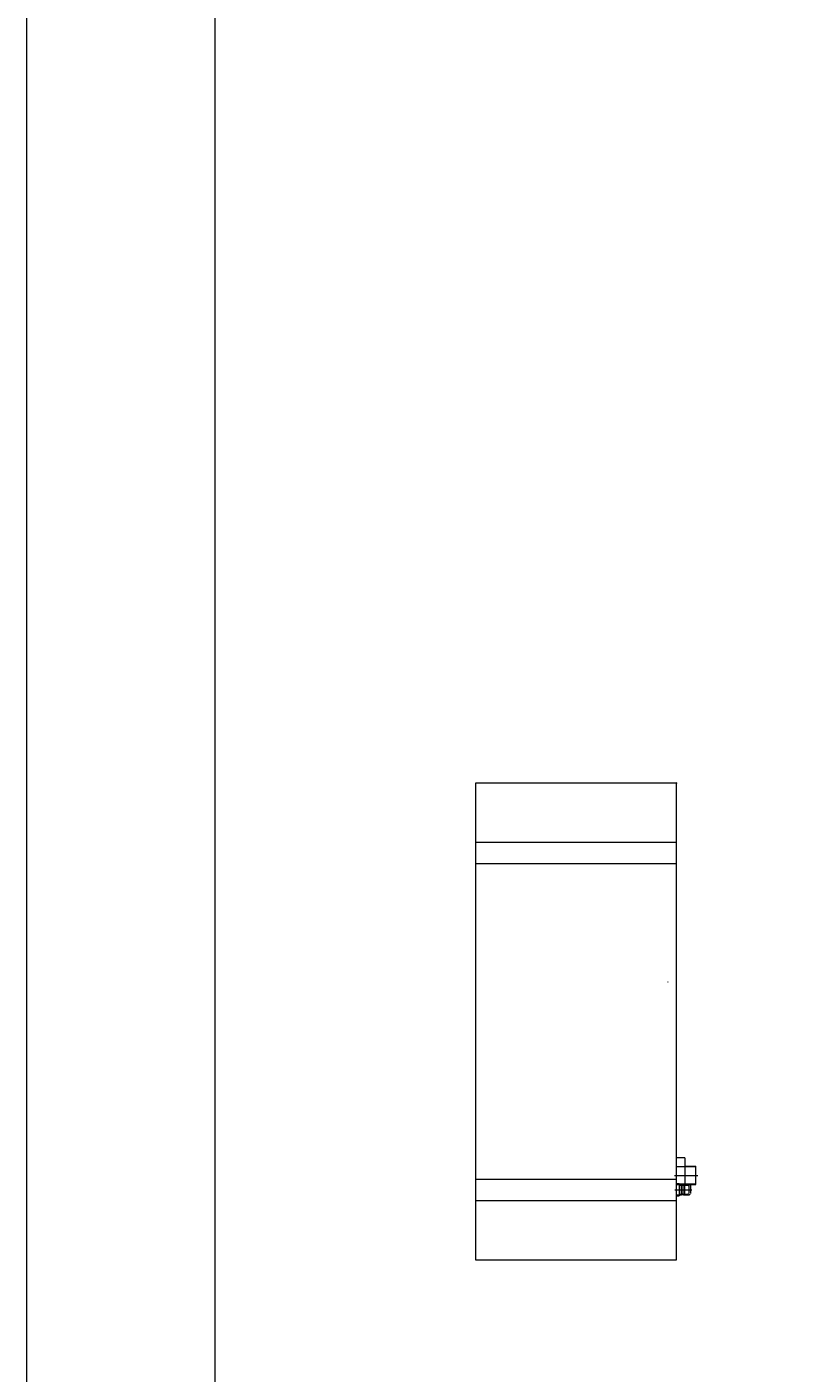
# Model space of a CAD drawing. Extents: x 5465377 to 5465550, y 5925276 to 5925338.
# Tile 5 of 182: x 5465376.71 to 5465378.51, y 5925284.58 to 5925287.69. Entities that reach past the tile are written whole.
import ezdxf

# ---------------------------------------------------------------- set-up
doc = ezdxf.new("R2010")
doc.units = 0
doc.header["$MEASUREMENT"] = 0
doc.linetypes.add('DASHDOT', pattern=[25.4, 12.7, -6.35, 0, -6.35])
doc.linetypes.add('HIDDEN', pattern=[9525, 6350, -3175])
for name, color, linetype, lineweight in [('0_Nr_Pióra__141', 7, 'Continuous', 0), ('CP_AXIS_Nr_Pióra__141', 7, 'Continuous', 0), ('CP_HIDDE_Nr_Pióra__141', 7, 'Continuous', 0), ('IS_CO URZĄDZENIA_Nr_Pióra__141', 7, 'Continuous', 0), ('IS_CO URZĄDZENIA_Nr_Pióra__7', 7, 'Continuous', 35)]:
    doc.layers.add(name, color=color, linetype=linetype, lineweight=lineweight)
doc.styles.add('GENERATED_STYLE_7', font='Simplex.shx', dxfattribs={"bigfont": 'BIGFONT.SHX'})

msp = doc.modelspace()

# ---------------------------------------------------------------- linework, layer by layer
at = {"layer": '0_Nr_Pióra__141', "linetype": 'Continuous', "flags": 128}
for points in [[(5465376.7086, 5925290.6667), (5465397.1868, 5925290.6667), (5465397.1868, 5925276.2656), (5465376.7086, 5925276.2656)], [(5465377.1439, 5925290.5135), (5465397.0633, 5925290.5135), (5465397.0633, 5925276.3924), (5465377.1439, 5925276.3924)]]:
    msp.add_lwpolyline(points, close=True, dxfattribs=at)
at = {"layer": 'CP_AXIS_Nr_Pióra__141', "linetype": 'DASHDOT'}
for p, q in [((5465378.2054, 5925285.0383), (5465378.2588, 5925285.0383)), ((5465378.2059, 5925285.0053), (5465378.2453, 5925285.0053))]:
    msp.add_line(p, q, dxfattribs=at)
at = {"layer": 'CP_HIDDE_Nr_Pióra__141', "linetype": 'HIDDEN'}
for p, q in [((5465377.7461, 5925285.8083), (5465378.2091, 5925285.8083)), ((5465378.2091, 5925285.7583), (5465377.7461, 5925285.7583)), ((5465378.2541, 5925285.0583), (5465378.2091, 5925285.0583)), ((5465377.7461, 5925285.0293), (5465378.2091, 5925285.0293)), ((5465378.2541, 5925285.0183), (5465378.2091, 5925285.0183)), ((5465378.2091, 5925284.9793), (5465377.7461, 5925284.9793))]:
    msp.add_line(p, q, dxfattribs=at)
at = {"layer": 'IS_CO URZĄDZENIA_Nr_Pióra__141', "linetype": 'Continuous'}
for p, q in [((5465377.7461, 5925285.9453), (5465378.2091, 5925285.9453)), ((5465377.7461, 5925284.8423), (5465377.7461, 5925285.9453)), ((5465378.2091, 5925285.9453), (5465378.2091, 5925284.8423)), ((5465378.2291, 5925285.0787), (5465378.2091, 5925285.0787)), ((5465378.2291, 5925285.0585), (5465378.2091, 5925285.0585)), ((5465378.2291, 5925285.0787), (5465378.2291, 5925285.0173)), ((5465378.2291, 5925285.0595), (5465378.2541, 5925285.0595)), ((5465378.2541, 5925285.0171), (5465378.2541, 5925285.0595)), ((5465378.2541, 5925285.0383), (5465378.2541, 5925285.0383)), ((5465378.2091, 5925285.0193), (5465378.2161, 5925285.0193)), ((5465378.2091, 5925285.0173), (5465378.2211, 5925285.0173)), ((5465378.2161, 5925285.0193), (5465378.2161, 5925284.9913)), ((5465378.2291, 5925285.0181), (5465378.2161, 5925285.0181)), ((5465378.2161, 5925285.0158), (5465378.2201, 5925285.0158)), ((5465378.2161, 5925285.0053), (5465378.2201, 5925285.0053)), ((5465378.2201, 5925285.0158), (5465378.2201, 5925284.9948)), ((5465378.2241, 5925285.0153), (5465378.2201, 5925285.0153)), ((5465378.2241, 5925284.9953), (5465378.2201, 5925284.9953)), ((5465378.2211, 5925285.0173), (5465378.2211, 5925285.0153)), ((5465378.2261, 5925285.0168), (5465378.2211, 5925285.0168)), ((5465378.2211, 5925284.9953), (5465378.2211, 5925284.9933)), ((5465378.2241, 5925285.0158), (5465378.2241, 5925284.9948)), ((5465378.2241, 5925285.0158), (5465378.2361, 5925285.0158)), ((5465378.2241, 5925285.0053), (5465378.2281, 5925285.0053)), ((5465378.2261, 5925285.0158), (5465378.2261, 5925285.0173)), ((5465378.2261, 5925285.0173), (5465378.2391, 5925285.0173)), ((5465378.2281, 5925285.0158), (5465378.2281, 5925284.9948)), ((5465378.2311, 5925285.0173), (5465378.2311, 5925285.0158)), ((5465378.2381, 5925285.0138), (5465378.2381, 5925284.9968)), ((5465378.2401, 5925285.0171), (5465378.2541, 5925285.0171)), ((5465378.2421, 5925285.0143), (5465378.2421, 5925284.9963)), ((5465378.2091, 5925284.9933), (5465378.2211, 5925284.9933)), ((5465378.2091, 5925284.9913), (5465378.2161, 5925284.9913)), ((5465378.2161, 5925284.9948), (5465378.2201, 5925284.9948)), ((5465378.2261, 5925284.9938), (5465378.2211, 5925284.9938)), ((5465378.2241, 5925284.9948), (5465378.2361, 5925284.9948)), ((5465378.2261, 5925284.9933), (5465378.2261, 5925284.9948)), ((5465378.2261, 5925284.9933), (5465378.2391, 5925284.9933)), ((5465378.2311, 5925284.9948), (5465378.2311, 5925284.9933)), ((5465378.2091, 5925284.8423), (5465377.7461, 5925284.8423))]:
    msp.add_line(p, q, dxfattribs=at)
for centre, radius, start, end in [((5465378.2361, 5925285.0138), 0.002, 0, 90), ((5465378.2361, 5925284.9968), 0.002, 270, 0), ((5465378.2391, 5925285.0143), 0.003, 0, 90), ((5465378.2391, 5925284.9963), 0.003, 270, 0)]:
    msp.add_arc(centre, radius, start, end, dxfattribs=at)

# ---------------------------------------------------------------- texts
at = {"layer": 'IS_CO URZĄDZENIA_Nr_Pióra__7', "linetype": 'Continuous', "char_height": 0.00005, "attachment_point": 4, "rotation": 270, "style": 'GENERATED_STYLE_7'}
for s, insert in [('{Vaillant}', (5465378.2091, 5925285.9453)), ('{230V/ 50Hz}', (5465378.2091, 5925285.9448)), ('{0010016410}', (5465378.2092, 5925285.9453)), ('{7 kW}', (5465378.2092, 5925285.9448)), ('{VWL 115/2 A 230V}', (5465378.2094, 5925285.9453)), ('{Pompy ciepła, Powietrze/woda}', (5465378.2093, 5925285.9453)), ('{http://www.vaillant.pl/klienci-indywidualni/}', (5465378.2096, 5925285.9448)), ('{3 bar}', (5465378.2095, 5925285.9446)), ('{aroTHERM}', (5465378.2097, 5925285.9453)), ('{22-63 \\M+1818BC}', (5465378.2097, 5925285.945)), ("{Z/P G1 1/4'' (DN 32)}", (5465378.1899, 5925285.4857)), ('{105% (Klasa A+)}', (5465378.19, 5925285.4857)), ('{Energia elektryczna}', (5465378.19, 5925285.4852))]:
    msp.add_mtext(s, dxfattribs=dict(at, insert=insert))

doc.saveas('drawing.dxf')
